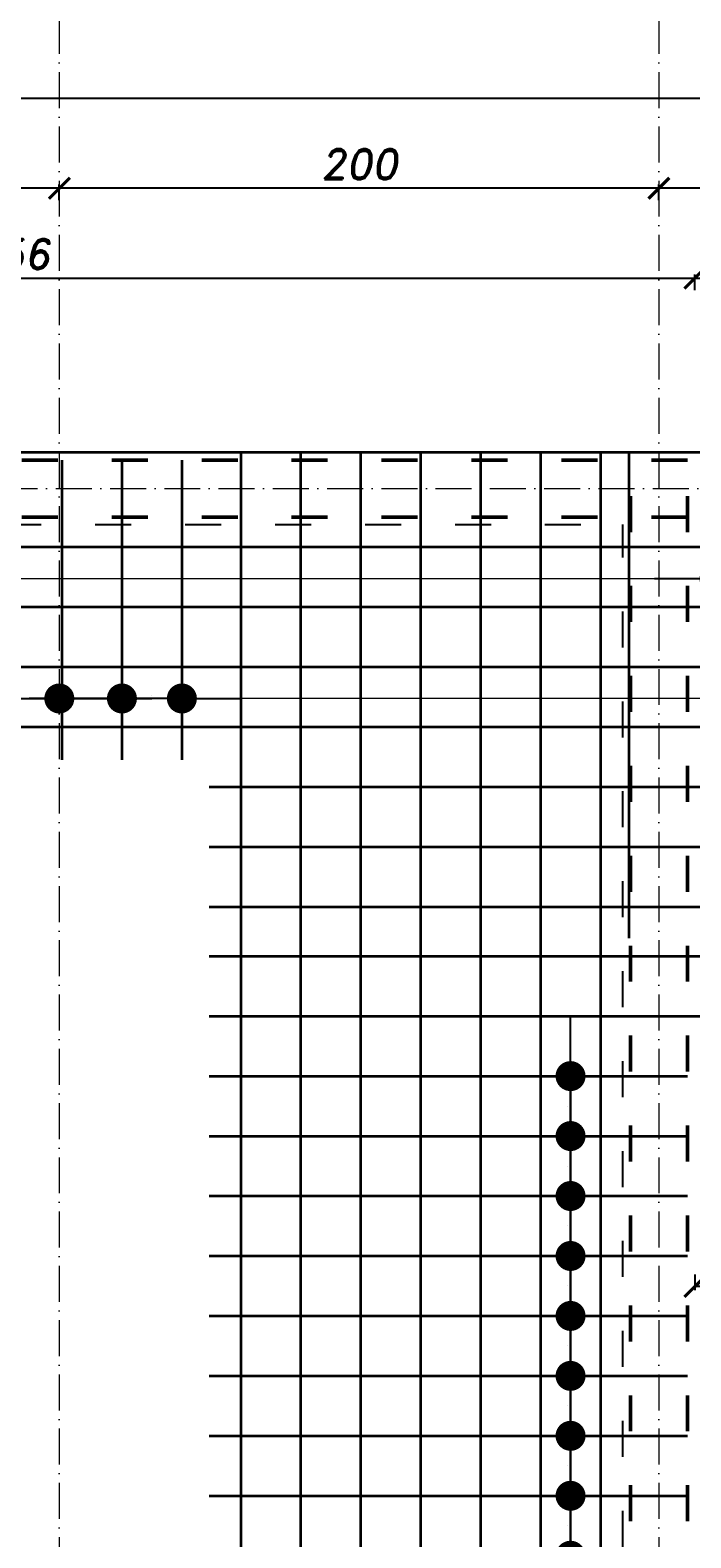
# Model space of a CAD drawing. Header units: millimetres. Extents: x 295948 to 312016, y 6878 to 18016.
# Tile 119 of 252: x 303649 to 303869, y 14421 to 14924. Entities that reach past the tile are written whole.
import ezdxf

# ---------------------------------------------------------------- set-up
doc = ezdxf.new("R2010")
doc.units = ezdxf.units.MM
doc.linetypes.add('ACAD_ISO03W100', pattern=[30, 12, -18])
doc.linetypes.add('ACAD_ISO10W100', pattern=[18, 12, -3, 0, -3])
for name, color, linetype, lineweight in [('konstrukcja', 3, 'Continuous', 35), ('konstrukcja wymiary', 1, 'Continuous', 13), ('osie', 5, 'ACAD_ISO10W100', 13), ('zbrojenie', 4, 'Continuous', 50), ('zbrojenie płyty', 141, 'Continuous', 35)]:
    doc.layers.add(name, color=color, linetype=linetype, lineweight=lineweight)
doc.layers.add('przerywane', color=6, linetype='ACAD_ISO03W100')
doc.styles.add('KONSTRUKCJA', font='romand.shx', dxfattribs={"oblique": 10})
doc.styles.get("Standard").update_dxf_attribs({"font": 'romand.shx', "oblique": 10})
doc.dimstyles.new('150', dxfattribs={"dimtxt": 10, "dimasz": 7, "dimexe": 1.25, "dimexo": 0.625, "dimgap": 3, "dimtad": 1, "dimdec": 0, "dimrnd": 0.5, "dimtxsty": 'KONSTRUKCJA', "dimblk": 'ARCHTICK', "dimcen": 2.5, "dimadec": 0, "dimazin": 0, "dimtfac": 1, "dimtdec": 0, "dimtix": 1, "dimtmove": 0, "dimatfit": 3, "dimfxl": 4, "dimfxlon": 1, "dimarcsym": 0})
doc.dimstyles.new('kropki', dxfattribs={"dimtxt": 0.001, "dimasz": 10, "dimexe": 1.25, "dimexo": 0.625, "dimgap": 1, "dimtad": 1, "dimtxsty": 'Standard', "dimblk": 'DOT', "dimcen": 2.5, "dimadec": 0, "dimazin": 0, "dimtfac": 1, "dimtmove": 0, "dimatfit": 3, "dimfxl": 1, "dimfxlon": 1, "dimarcsym": 0})

# ---------------------------------------------------------------- blocks, each defined once
blk = doc.blocks.new('_ArchTick')
at = {"color": 0, "linetype": 'ByBlock', "lineweight": 13, "const_width": 0.15}
blk.add_lwpolyline([(-0.5, -0.5), (0.5, 0.5)], dxfattribs=at)
blk = doc.blocks.new('*D128')
at = {"layer": 'Defpoints', "color": 0, "transparency": 16777216}
for p in [(303870.63, 14841.47), (303870.63, 14592.3), (303414.63, 14465.3)]:
    blk.add_point(p, dxfattribs=at)
at = {"layer": 'konstrukcja wymiary', "color": 0, "lineweight": -2, "transparency": 16777216}
for p, q in [((303414.63, 14837.47), (303414.63, 14842.72)), ((303870.63, 14837.47), (303870.63, 14842.72)), ((303414.63, 14841.47), (303870.63, 14841.47))]:
    blk.add_line(p, q, dxfattribs=at)
at = {"layer": 'konstrukcja wymiary', "color": 0, "lineweight": -2, "transparency": 16777216, "xscale": 7, "yscale": 7, "zscale": 7, "rotation": 180}
blk.add_blockref('_ArchTick', (303414.63, 14841.47), dxfattribs=at)
at = {"layer": 'konstrukcja wymiary', "color": 0, "lineweight": -2, "transparency": 16777216, "xscale": 7, "yscale": 7, "zscale": 7}
blk.add_blockref('_ArchTick', (303870.63, 14841.47), dxfattribs=at)
at = {"layer": 'konstrukcja wymiary', "color": 0, "transparency": 16777216, "insert": (303642.63, 14849.47), "char_height": 10, "attachment_point": 5, "style": 'KONSTRUKCJA'}
blk.add_mtext('456', dxfattribs=at)
blk = doc.blocks.new('*D129')
at = {"layer": 'Defpoints', "color": 0, "transparency": 16777216}
for p in [(304134.63, 14841.47), (303870.63, 14592.3), (304134.63, 14592.3)]:
    blk.add_point(p, dxfattribs=at)
at = {"layer": 'konstrukcja wymiary', "color": 0, "lineweight": -2, "transparency": 16777216}
for p, q in [((303870.63, 14837.47), (303870.63, 14842.72)), ((304134.63, 14837.47), (304134.63, 14842.72)), ((303870.63, 14841.47), (304134.63, 14841.47))]:
    blk.add_line(p, q, dxfattribs=at)
at = {"layer": 'konstrukcja wymiary', "color": 0, "lineweight": -2, "transparency": 16777216, "xscale": 7, "yscale": 7, "zscale": 7, "rotation": 180}
blk.add_blockref('_ArchTick', (303870.63, 14841.47), dxfattribs=at)
at = {"layer": 'konstrukcja wymiary', "color": 0, "lineweight": -2, "transparency": 16777216, "xscale": 7, "yscale": 7, "zscale": 7}
blk.add_blockref('_ArchTick', (304134.63, 14841.47), dxfattribs=at)
at = {"layer": 'konstrukcja wymiary', "color": 0, "transparency": 16777216, "insert": (304002.63, 14849.47), "char_height": 10, "attachment_point": 5, "style": 'KONSTRUKCJA'}
blk.add_mtext('264', dxfattribs=at)
blk = doc.blocks.new('*D123')
at = {"layer": 'Defpoints', "color": 0, "transparency": 16777216}
for p in [(303858.63, 14871.47), (303858.63, 14575.88), (304278.63, 14575.88)]:
    blk.add_point(p, dxfattribs=at)
at = {"layer": 'konstrukcja wymiary', "color": 0, "lineweight": -2, "transparency": 16777216}
for p, q in [((303858.63, 14867.47), (303858.63, 14872.72)), ((304278.63, 14867.47), (304278.63, 14872.72)), ((304278.63, 14871.47), (303858.63, 14871.47))]:
    blk.add_line(p, q, dxfattribs=at)
at = {"layer": 'konstrukcja wymiary', "color": 0, "lineweight": -2, "transparency": 16777216, "xscale": 7, "yscale": 7, "zscale": 7, "rotation": 180}
blk.add_blockref('_ArchTick', (303858.63, 14871.47), dxfattribs=at)
at = {"layer": 'konstrukcja wymiary', "color": 0, "lineweight": -2, "transparency": 16777216, "xscale": 7, "yscale": 7, "zscale": 7}
blk.add_blockref('_ArchTick', (304278.63, 14871.47), dxfattribs=at)
at = {"layer": 'konstrukcja wymiary', "color": 0, "transparency": 16777216, "insert": (304068.63, 14879.47), "char_height": 10, "attachment_point": 5, "style": 'KONSTRUKCJA'}
blk.add_mtext('420', dxfattribs=at)
blk = doc.blocks.new('*D124')
at = {"layer": 'Defpoints', "color": 0, "transparency": 16777216}
for p in [(303658.63, 14871.47), (303658.63, 14575.88), (303858.63, 14575.88)]:
    blk.add_point(p, dxfattribs=at)
at = {"layer": 'konstrukcja wymiary', "color": 0, "lineweight": -2, "transparency": 16777216}
for p, q in [((303658.63, 14867.47), (303658.63, 14872.72)), ((303858.63, 14867.47), (303858.63, 14872.72)), ((303858.63, 14871.47), (303658.63, 14871.47))]:
    blk.add_line(p, q, dxfattribs=at)
at = {"layer": 'konstrukcja wymiary', "color": 0, "lineweight": -2, "transparency": 16777216, "xscale": 7, "yscale": 7, "zscale": 7, "rotation": 180}
blk.add_blockref('_ArchTick', (303658.63, 14871.47), dxfattribs=at)
at = {"layer": 'konstrukcja wymiary', "color": 0, "lineweight": -2, "transparency": 16777216, "xscale": 7, "yscale": 7, "zscale": 7}
blk.add_blockref('_ArchTick', (303858.63, 14871.47), dxfattribs=at)
at = {"layer": 'konstrukcja wymiary', "color": 0, "transparency": 16777216, "insert": (303758.63, 14879.47), "char_height": 10, "attachment_point": 5, "style": 'KONSTRUKCJA'}
blk.add_mtext('200', dxfattribs=at)
blk = doc.blocks.new('*D125')
at = {"layer": 'Defpoints', "color": 0, "transparency": 16777216}
for p in [(303238.63, 14871.47), (303238.63, 14575.88), (303658.63, 14575.88)]:
    blk.add_point(p, dxfattribs=at)
at = {"layer": 'konstrukcja wymiary', "color": 0, "lineweight": -2, "transparency": 16777216}
for p, q in [((303238.63, 14867.47), (303238.63, 14872.72)), ((303658.63, 14867.47), (303658.63, 14872.72)), ((303658.63, 14871.47), (303238.63, 14871.47))]:
    blk.add_line(p, q, dxfattribs=at)
at = {"layer": 'konstrukcja wymiary', "color": 0, "lineweight": -2, "transparency": 16777216, "xscale": 7, "yscale": 7, "zscale": 7, "rotation": 180}
blk.add_blockref('_ArchTick', (303238.63, 14871.47), dxfattribs=at)
at = {"layer": 'konstrukcja wymiary', "color": 0, "lineweight": -2, "transparency": 16777216, "xscale": 7, "yscale": 7, "zscale": 7}
blk.add_blockref('_ArchTick', (303658.63, 14871.47), dxfattribs=at)
at = {"layer": 'konstrukcja wymiary', "color": 0, "transparency": 16777216, "insert": (303448.63, 14879.47), "char_height": 10, "attachment_point": 5, "style": 'KONSTRUKCJA'}
blk.add_mtext('420', dxfattribs=at)
blk = doc.blocks.new('*D138')
at = {"layer": 'Defpoints', "color": 0, "transparency": 16777216}
for p in [(303870.63, 14592.3), (304134.63, 14592.3), (303870.63, 14505.1)]:
    blk.add_point(p, dxfattribs=at)
at = {"layer": 'konstrukcja wymiary', "color": 0, "lineweight": -2, "transparency": 16777216}
for p, q in [((303870.63, 14509.1), (303870.63, 14503.85)), ((304134.63, 14505.1), (303870.63, 14505.1)), ((304134.63, 14509.1), (304134.63, 14503.85))]:
    blk.add_line(p, q, dxfattribs=at)
at = {"layer": 'konstrukcja wymiary', "color": 0, "lineweight": -2, "transparency": 16777216, "xscale": 7, "yscale": 7, "zscale": 7, "rotation": 180}
blk.add_blockref('_ArchTick', (303870.63, 14505.1), dxfattribs=at)
at = {"layer": 'konstrukcja wymiary', "color": 0, "lineweight": -2, "transparency": 16777216, "xscale": 7, "yscale": 7, "zscale": 7}
blk.add_blockref('_ArchTick', (304134.63, 14505.1), dxfattribs=at)
at = {"layer": 'konstrukcja wymiary', "color": 0, "transparency": 16777216, "insert": (304002.63, 14513.1), "char_height": 10, "attachment_point": 5, "style": 'KONSTRUKCJA'}
blk.add_mtext('264', dxfattribs=at)
blk = doc.blocks.new('_Dot')
at = {"color": 0, "linetype": 'ByBlock', "lineweight": -2}
blk.add_line((-0.5, 0), (-1, 0), dxfattribs=at)
at = {"color": 0, "linetype": 'ByBlock', "const_width": 0.5}
blk.add_lwpolyline([(-0.25, 0, 1), (0.25, 0, 1)], format="xyb", close=True, dxfattribs=at)
blk = doc.blocks.new('*D379')
at = {"layer": 'Defpoints', "color": 0, "transparency": 16777216}
for p in [(303819.13, 14575.3), (303819.13, 14555.3), (303829.16, 14555.3)]:
    blk.add_point(p, dxfattribs=at)
at = {"layer": 'konstrukcja wymiary', "color": 0, "lineweight": -2, "transparency": 16777216}
for p, q in [((303829.16, 14585.3), (303829.16, 14595.3)), ((303828.16, 14575.3), (303830.41, 14575.3)), ((303829.16, 14575.3), (303829.16, 14555.3)), ((303828.16, 14555.3), (303830.41, 14555.3)), ((303829.16, 14545.3), (303829.16, 14535.3))]:
    blk.add_line(p, q, dxfattribs=at)
at = {"layer": 'konstrukcja wymiary', "color": 0, "lineweight": -2, "transparency": 16777216, "xscale": 10, "yscale": 10, "zscale": 10}
for p, rotation in [((303829.16, 14575.3), 270), ((303829.16, 14555.3), 90)]:
    blk.add_blockref('_Dot', p, dxfattribs=dict(at, rotation=rotation))
at = {"layer": 'konstrukcja wymiary', "color": 0, "transparency": 16777216, "insert": (303828.16, 14565.3), "char_height": 0.001, "attachment_point": 5, "rotation": 90}
blk.add_mtext('20', dxfattribs=at)
blk = doc.blocks.new('*D380')
at = {"layer": 'Defpoints', "color": 0, "transparency": 16777216}
for p in [(303819.13, 14555.3), (303819.13, 14535.3), (303829.16, 14535.3)]:
    blk.add_point(p, dxfattribs=at)
at = {"layer": 'konstrukcja wymiary', "color": 0, "lineweight": -2, "transparency": 16777216}
for p, q in [((303829.16, 14565.3), (303829.16, 14575.3)), ((303828.16, 14555.3), (303830.41, 14555.3)), ((303829.16, 14555.3), (303829.16, 14535.3)), ((303828.16, 14535.3), (303830.41, 14535.3)), ((303829.16, 14525.3), (303829.16, 14515.3))]:
    blk.add_line(p, q, dxfattribs=at)
at = {"layer": 'konstrukcja wymiary', "color": 0, "lineweight": -2, "transparency": 16777216, "xscale": 10, "yscale": 10, "zscale": 10}
for p, rotation in [((303829.16, 14555.3), 270), ((303829.16, 14535.3), 90)]:
    blk.add_blockref('_Dot', p, dxfattribs=dict(at, rotation=rotation))
at = {"layer": 'konstrukcja wymiary', "color": 0, "transparency": 16777216, "insert": (303828.16, 14545.3), "char_height": 0.001, "attachment_point": 5, "rotation": 90}
blk.add_mtext('20', dxfattribs=at)
blk = doc.blocks.new('*D381')
at = {"layer": 'Defpoints', "color": 0, "transparency": 16777216}
for p in [(303819.13, 14535.3), (303819.13, 14515.3), (303829.16, 14515.3)]:
    blk.add_point(p, dxfattribs=at)
at = {"layer": 'konstrukcja wymiary', "color": 0, "lineweight": -2, "transparency": 16777216}
for p, q in [((303829.16, 14545.3), (303829.16, 14555.3)), ((303828.16, 14535.3), (303830.41, 14535.3)), ((303829.16, 14535.3), (303829.16, 14515.3)), ((303828.16, 14515.3), (303830.41, 14515.3)), ((303829.16, 14505.3), (303829.16, 14495.3))]:
    blk.add_line(p, q, dxfattribs=at)
at = {"layer": 'konstrukcja wymiary', "color": 0, "lineweight": -2, "transparency": 16777216, "xscale": 10, "yscale": 10, "zscale": 10}
for p, rotation in [((303829.16, 14535.3), 270), ((303829.16, 14515.3), 90)]:
    blk.add_blockref('_Dot', p, dxfattribs=dict(at, rotation=rotation))
at = {"layer": 'konstrukcja wymiary', "color": 0, "transparency": 16777216, "insert": (303828.16, 14525.3), "char_height": 0.001, "attachment_point": 5, "rotation": 90}
blk.add_mtext('20', dxfattribs=at)
blk = doc.blocks.new('*D382')
at = {"layer": 'Defpoints', "color": 0, "transparency": 16777216}
for p in [(303819.13, 14515.3), (303819.13, 14495.3), (303829.16, 14495.3)]:
    blk.add_point(p, dxfattribs=at)
at = {"layer": 'konstrukcja wymiary', "color": 0, "lineweight": -2, "transparency": 16777216}
for p, q in [((303829.16, 14525.3), (303829.16, 14535.3)), ((303828.16, 14515.3), (303830.41, 14515.3)), ((303829.16, 14515.3), (303829.16, 14495.3)), ((303828.16, 14495.3), (303830.41, 14495.3)), ((303829.16, 14485.3), (303829.16, 14475.3))]:
    blk.add_line(p, q, dxfattribs=at)
at = {"layer": 'konstrukcja wymiary', "color": 0, "lineweight": -2, "transparency": 16777216, "xscale": 10, "yscale": 10, "zscale": 10}
for p, rotation in [((303829.16, 14515.3), 270), ((303829.16, 14495.3), 90)]:
    blk.add_blockref('_Dot', p, dxfattribs=dict(at, rotation=rotation))
at = {"layer": 'konstrukcja wymiary', "color": 0, "transparency": 16777216, "insert": (303828.16, 14505.3), "char_height": 0.001, "attachment_point": 5, "rotation": 90}
blk.add_mtext('20', dxfattribs=at)
blk = doc.blocks.new('*D383')
at = {"layer": 'Defpoints', "color": 0, "transparency": 16777216}
for p in [(303819.13, 14495.3), (303819.13, 14475.3), (303829.16, 14475.3)]:
    blk.add_point(p, dxfattribs=at)
at = {"layer": 'konstrukcja wymiary', "color": 0, "lineweight": -2, "transparency": 16777216}
for p, q in [((303829.16, 14505.3), (303829.16, 14515.3)), ((303828.16, 14495.3), (303830.41, 14495.3)), ((303829.16, 14495.3), (303829.16, 14475.3)), ((303828.16, 14475.3), (303830.41, 14475.3)), ((303829.16, 14465.3), (303829.16, 14455.3))]:
    blk.add_line(p, q, dxfattribs=at)
at = {"layer": 'konstrukcja wymiary', "color": 0, "lineweight": -2, "transparency": 16777216, "xscale": 10, "yscale": 10, "zscale": 10}
for p, rotation in [((303829.16, 14495.3), 270), ((303829.16, 14475.3), 90)]:
    blk.add_blockref('_Dot', p, dxfattribs=dict(at, rotation=rotation))
at = {"layer": 'konstrukcja wymiary', "color": 0, "transparency": 16777216, "insert": (303828.16, 14485.3), "char_height": 0.001, "attachment_point": 5, "rotation": 90}
blk.add_mtext('20', dxfattribs=at)
blk = doc.blocks.new('*D384')
at = {"layer": 'Defpoints', "color": 0, "transparency": 16777216}
for p in [(303819.13, 14475.3), (303819.13, 14455.3), (303829.16, 14455.3)]:
    blk.add_point(p, dxfattribs=at)
at = {"layer": 'konstrukcja wymiary', "color": 0, "lineweight": -2, "transparency": 16777216}
for p, q in [((303829.16, 14485.3), (303829.16, 14495.3)), ((303828.16, 14475.3), (303830.41, 14475.3)), ((303829.16, 14475.3), (303829.16, 14455.3)), ((303828.16, 14455.3), (303830.41, 14455.3)), ((303829.16, 14445.3), (303829.16, 14435.3))]:
    blk.add_line(p, q, dxfattribs=at)
at = {"layer": 'konstrukcja wymiary', "color": 0, "lineweight": -2, "transparency": 16777216, "xscale": 10, "yscale": 10, "zscale": 10}
for p, rotation in [((303829.16, 14475.3), 270), ((303829.16, 14455.3), 90)]:
    blk.add_blockref('_Dot', p, dxfattribs=dict(at, rotation=rotation))
at = {"layer": 'konstrukcja wymiary', "color": 0, "transparency": 16777216, "insert": (303828.16, 14465.3), "char_height": 0.001, "attachment_point": 5, "rotation": 90}
blk.add_mtext('20', dxfattribs=at)
blk = doc.blocks.new('*D385')
at = {"layer": 'Defpoints', "color": 0, "transparency": 16777216}
for p in [(303819.13, 14455.3), (303819.13, 14435.3), (303829.16, 14435.3)]:
    blk.add_point(p, dxfattribs=at)
at = {"layer": 'konstrukcja wymiary', "color": 0, "lineweight": -2, "transparency": 16777216}
for p, q in [((303829.16, 14465.3), (303829.16, 14475.3)), ((303828.16, 14455.3), (303830.41, 14455.3)), ((303829.16, 14455.3), (303829.16, 14435.3)), ((303828.16, 14435.3), (303830.41, 14435.3)), ((303829.16, 14425.3), (303829.16, 14415.3))]:
    blk.add_line(p, q, dxfattribs=at)
at = {"layer": 'konstrukcja wymiary', "color": 0, "lineweight": -2, "transparency": 16777216, "xscale": 10, "yscale": 10, "zscale": 10}
for p, rotation in [((303829.16, 14455.3), 270), ((303829.16, 14435.3), 90)]:
    blk.add_blockref('_Dot', p, dxfattribs=dict(at, rotation=rotation))
at = {"layer": 'konstrukcja wymiary', "color": 0, "transparency": 16777216, "insert": (303828.16, 14445.3), "char_height": 0.001, "attachment_point": 5, "rotation": 90}
blk.add_mtext('20', dxfattribs=at)
blk = doc.blocks.new('*D386')
at = {"layer": 'Defpoints', "color": 0, "transparency": 16777216}
for p in [(303819.13, 14435.3), (303819.13, 14415.3), (303829.16, 14415.3)]:
    blk.add_point(p, dxfattribs=at)
at = {"layer": 'konstrukcja wymiary', "color": 0, "lineweight": -2, "transparency": 16777216}
for p, q in [((303829.16, 14445.3), (303829.16, 14455.3)), ((303828.16, 14435.3), (303830.41, 14435.3)), ((303829.16, 14435.3), (303829.16, 14415.3)), ((303828.16, 14415.3), (303830.41, 14415.3)), ((303829.16, 14405.3), (303829.16, 14395.3))]:
    blk.add_line(p, q, dxfattribs=at)
at = {"layer": 'konstrukcja wymiary', "color": 0, "lineweight": -2, "transparency": 16777216, "xscale": 10, "yscale": 10, "zscale": 10}
for p, rotation in [((303829.16, 14435.3), 270), ((303829.16, 14415.3), 90)]:
    blk.add_blockref('_Dot', p, dxfattribs=dict(at, rotation=rotation))
at = {"layer": 'konstrukcja wymiary', "color": 0, "transparency": 16777216, "insert": (303828.16, 14425.3), "char_height": 0.001, "attachment_point": 5, "rotation": 90}
blk.add_mtext('20', dxfattribs=at)
blk = doc.blocks.new('*D387')
at = {"layer": 'Defpoints', "color": 0, "transparency": 16777216}
for p in [(303819.13, 14415.3), (303819.13, 14395.3), (303829.16, 14395.3)]:
    blk.add_point(p, dxfattribs=at)
at = {"layer": 'konstrukcja wymiary', "color": 0, "lineweight": -2, "transparency": 16777216}
for p, q in [((303829.16, 14425.3), (303829.16, 14435.3)), ((303828.16, 14415.3), (303830.41, 14415.3)), ((303829.16, 14415.3), (303829.16, 14395.3)), ((303828.16, 14395.3), (303830.41, 14395.3)), ((303829.16, 14385.3), (303829.16, 14375.3))]:
    blk.add_line(p, q, dxfattribs=at)
at = {"layer": 'konstrukcja wymiary', "color": 0, "lineweight": -2, "transparency": 16777216, "xscale": 10, "yscale": 10, "zscale": 10}
for p, rotation in [((303829.16, 14415.3), 270), ((303829.16, 14395.3), 90)]:
    blk.add_blockref('_Dot', p, dxfattribs=dict(at, rotation=rotation))
at = {"layer": 'konstrukcja wymiary', "color": 0, "transparency": 16777216, "insert": (303828.16, 14405.3), "char_height": 0.001, "attachment_point": 5, "rotation": 90}
blk.add_mtext('20', dxfattribs=at)
blk = doc.blocks.new('*D441')
at = {"layer": 'Defpoints', "color": 0, "transparency": 16777216}
for p in [(303897.19, 14741.17), (303877.19, 14731.8), (303897.19, 14731.8)]:
    blk.add_point(p, dxfattribs=at)
at = {"layer": 'konstrukcja wymiary', "color": 0, "lineweight": -2, "transparency": 16777216}
for p, q in [((303877.19, 14740.17), (303877.19, 14742.42)), ((303897.19, 14740.17), (303897.19, 14742.42)), ((303867.19, 14741.17), (303857.19, 14741.17)), ((303877.19, 14741.17), (303897.19, 14741.17)), ((303907.19, 14741.17), (303917.19, 14741.17))]:
    blk.add_line(p, q, dxfattribs=at)
at = {"layer": 'konstrukcja wymiary', "color": 0, "lineweight": -2, "transparency": 16777216, "xscale": 10, "yscale": 10, "zscale": 10}
blk.add_blockref('_Dot', (303877.19, 14741.17), dxfattribs=at)
at = {"layer": 'konstrukcja wymiary', "color": 0, "lineweight": -2, "transparency": 16777216, "xscale": 10, "yscale": 10, "zscale": 10, "rotation": 180}
blk.add_blockref('_Dot', (303897.19, 14741.17), dxfattribs=at)
at = {"layer": 'konstrukcja wymiary', "color": 0, "transparency": 16777216, "insert": (303887.19, 14742.17), "char_height": 0.001, "attachment_point": 5}
blk.add_mtext('20', dxfattribs=at)
blk = doc.blocks.new('*D1572')
at = {"layer": 'Defpoints', "color": 0, "transparency": 16777216}
for p in [(303226.63, 14901.47), (303226.63, 14783.3), (305010.63, 14783.3)]:
    blk.add_point(p, dxfattribs=at)
at = {"layer": 'konstrukcja wymiary', "color": 0, "lineweight": -2, "transparency": 16777216}
for p, q in [((303226.63, 14897.47), (303226.63, 14902.72)), ((305010.63, 14897.47), (305010.63, 14902.72)), ((305010.63, 14901.47), (303226.63, 14901.47))]:
    blk.add_line(p, q, dxfattribs=at)
at = {"layer": 'konstrukcja wymiary', "color": 0, "lineweight": -2, "transparency": 16777216, "xscale": 7, "yscale": 7, "zscale": 7, "rotation": 180}
blk.add_blockref('_ArchTick', (303226.63, 14901.47), dxfattribs=at)
at = {"layer": 'konstrukcja wymiary', "color": 0, "lineweight": -2, "transparency": 16777216, "xscale": 7, "yscale": 7, "zscale": 7}
blk.add_blockref('_ArchTick', (305010.63, 14901.47), dxfattribs=at)
at = {"layer": 'konstrukcja wymiary', "color": 0, "transparency": 16777216, "insert": (304118.63, 14909.47), "char_height": 10, "attachment_point": 5, "style": 'KONSTRUKCJA'}
blk.add_mtext('1784', dxfattribs=at)
blk = doc.blocks.new('*D1597')
at = {"layer": 'Defpoints', "color": 0, "transparency": 16777216}
for p in [(303619.52, 14701.27), (303619.52, 14691.8), (303639.52, 14691.8)]:
    blk.add_point(p, dxfattribs=at)
at = {"layer": 'konstrukcja wymiary', "color": 0, "lineweight": -2, "transparency": 16777216}
for p, q in [((303609.52, 14701.27), (303599.52, 14701.27)), ((303619.52, 14700.27), (303619.52, 14702.52)), ((303639.52, 14701.27), (303619.52, 14701.27)), ((303639.52, 14700.27), (303639.52, 14702.52)), ((303649.52, 14701.27), (303659.52, 14701.27))]:
    blk.add_line(p, q, dxfattribs=at)
at = {"layer": 'konstrukcja wymiary', "color": 0, "lineweight": -2, "transparency": 16777216, "xscale": 10, "yscale": 10, "zscale": 10}
blk.add_blockref('_Dot', (303619.52, 14701.27), dxfattribs=at)
at = {"layer": 'konstrukcja wymiary', "color": 0, "lineweight": -2, "transparency": 16777216, "xscale": 10, "yscale": 10, "zscale": 10, "rotation": 180}
blk.add_blockref('_Dot', (303639.52, 14701.27), dxfattribs=at)
at = {"layer": 'konstrukcja wymiary', "color": 0, "transparency": 16777216, "insert": (303629.52, 14702.27), "char_height": 0.001, "attachment_point": 5}
blk.add_mtext('20', dxfattribs=at)
blk = doc.blocks.new('*D1590')
at = {"layer": 'Defpoints', "color": 0, "transparency": 16777216}
for p in [(303658.63, 14701.27), (303619.52, 14691.8), (303658.63, 14691.8)]:
    blk.add_point(p, dxfattribs=at)
at = {"layer": 'konstrukcja wymiary', "color": 0, "lineweight": -2, "transparency": 16777216}
for p, q in [((303619.52, 14700.27), (303619.52, 14702.52)), ((303629.52, 14701.27), (303648.63, 14701.27)), ((303658.63, 14700.27), (303658.63, 14702.52))]:
    blk.add_line(p, q, dxfattribs=at)
at = {"layer": 'konstrukcja wymiary', "color": 0, "lineweight": -2, "transparency": 16777216, "xscale": 10, "yscale": 10, "zscale": 10, "rotation": 180}
blk.add_blockref('_Dot', (303619.52, 14701.27), dxfattribs=at)
at = {"layer": 'konstrukcja wymiary', "color": 0, "lineweight": -2, "transparency": 16777216, "xscale": 10, "yscale": 10, "zscale": 10}
blk.add_blockref('_Dot', (303658.63, 14701.27), dxfattribs=at)
at = {"layer": 'konstrukcja wymiary', "color": 0, "transparency": 16777216, "insert": (303639.07, 14702.27), "char_height": 0.001, "attachment_point": 5}
blk.add_mtext('39,11', dxfattribs=at)
blk = doc.blocks.new('*D1591')
at = {"layer": 'Defpoints', "color": 0, "transparency": 16777216}
for p in [(303699.52, 14701.27), (303658.63, 14691.8), (303699.52, 14691.8)]:
    blk.add_point(p, dxfattribs=at)
at = {"layer": 'konstrukcja wymiary', "color": 0, "lineweight": -2, "transparency": 16777216}
for p, q in [((303658.63, 14700.27), (303658.63, 14702.52)), ((303668.63, 14701.27), (303689.52, 14701.27)), ((303699.52, 14700.27), (303699.52, 14702.52))]:
    blk.add_line(p, q, dxfattribs=at)
at = {"layer": 'konstrukcja wymiary', "color": 0, "lineweight": -2, "transparency": 16777216, "xscale": 10, "yscale": 10, "zscale": 10, "rotation": 180}
blk.add_blockref('_Dot', (303658.63, 14701.27), dxfattribs=at)
at = {"layer": 'konstrukcja wymiary', "color": 0, "lineweight": -2, "transparency": 16777216, "xscale": 10, "yscale": 10, "zscale": 10}
blk.add_blockref('_Dot', (303699.52, 14701.27), dxfattribs=at)
at = {"layer": 'konstrukcja wymiary', "color": 0, "transparency": 16777216, "insert": (303679.07, 14702.27), "char_height": 0.001, "attachment_point": 5}
blk.add_mtext('40,89', dxfattribs=at)
blk = doc.blocks.new('*D1592')
at = {"layer": 'Defpoints', "color": 0, "transparency": 16777216}
for p in [(303679.52, 14701.27), (303679.52, 14691.8), (303699.52, 14691.8)]:
    blk.add_point(p, dxfattribs=at)
at = {"layer": 'konstrukcja wymiary', "color": 0, "lineweight": -2, "transparency": 16777216}
for p, q in [((303669.52, 14701.27), (303659.52, 14701.27)), ((303679.52, 14700.27), (303679.52, 14702.52)), ((303699.52, 14701.27), (303679.52, 14701.27)), ((303699.52, 14700.27), (303699.52, 14702.52)), ((303709.52, 14701.27), (303719.52, 14701.27))]:
    blk.add_line(p, q, dxfattribs=at)
at = {"layer": 'konstrukcja wymiary', "color": 0, "lineweight": -2, "transparency": 16777216, "xscale": 10, "yscale": 10, "zscale": 10}
blk.add_blockref('_Dot', (303679.52, 14701.27), dxfattribs=at)
at = {"layer": 'konstrukcja wymiary', "color": 0, "lineweight": -2, "transparency": 16777216, "xscale": 10, "yscale": 10, "zscale": 10, "rotation": 180}
blk.add_blockref('_Dot', (303699.52, 14701.27), dxfattribs=at)
at = {"layer": 'konstrukcja wymiary', "color": 0, "transparency": 16777216, "insert": (303689.52, 14702.27), "char_height": 0.001, "attachment_point": 5}
blk.add_mtext('20', dxfattribs=at)

msp = doc.modelspace()

# ---------------------------------------------------------------- linework, layer by layer
at = {"layer": 'konstrukcja'}
msp.add_line((305010.631, 14783.305), (303226.631, 14783.305), dxfattribs=at)
at = {"layer": 'konstrukcja wymiary'}
for p, q in [((303867.189, 14741.169), (303154.911, 14741.169)), ((304550.244, 14701.272), (303151.853, 14701.272))]:
    msp.add_line(p, q, dxfattribs=at)
at = {"layer": 'osie'}
for p, q in [((303658.631, 14946.397), (303658.631, 14048.413)), ((303858.631, 14946.397), (303858.631, 14048.413)), ((303023.963, 14771.305), (305028.683, 14771.305))]:
    msp.add_line(p, q, dxfattribs=at)
at = {"layer": 'przerywane'}
for p, q in [((304326.631, 14783.305), (303670.631, 14783.305)), ((303250.631, 14759.305), (303846.631, 14759.305)), ((303846.631, 14148.305), (303846.631, 14759.305))]:
    msp.add_line(p, q, dxfattribs=at)
at = {"layer": 'zbrojenie', "linetype": 'ACAD_ISO03W100'}
for p, q in [((305008.131, 14780.805), (303229.131, 14780.805)), ((303849.131, 14126.805), (303849.131, 14780.805)), ((303868.131, 14126.805), (303868.131, 14780.805)), ((305008.131, 14761.805), (303229.131, 14761.805))]:
    msp.add_line(p, q, dxfattribs=at)
at = {"layer": 'zbrojenie płyty'}
for p, q in [((303719.131, 14783.305), (303719.131, 14126.805)), ((303739.131, 14783.305), (303739.131, 14126.805)), ((303759.131, 14783.305), (303759.131, 14126.805)), ((303779.131, 14783.305), (303779.131, 14126.805)), ((303799.131, 14783.305), (303799.131, 14126.805)), ((303819.131, 14783.305), (303819.131, 14126.805)), ((303839.131, 14783.305), (303839.131, 14126.805)), ((303848.631, 14783.305), (303848.631, 14621.305)), ((303659.518, 14780.805), (303659.518, 14680.805)), ((303679.518, 14780.805), (303679.518, 14680.805)), ((303699.518, 14780.805), (303699.518, 14680.805)), ((303231.131, 14751.805), (304150.631, 14751.805)), ((303231.131, 14731.805), (304150.631, 14731.805)), ((303231.131, 14711.805), (304150.631, 14711.805)), ((303231.131, 14691.805), (304150.631, 14691.805)), ((303708.631, 14671.805), (304528.631, 14671.805)), ((303708.631, 14651.805), (304528.631, 14651.805)), ((303708.631, 14631.805), (304528.631, 14631.805)), ((303708.631, 14615.305), (304528.631, 14615.305)), ((303708.631, 14595.305), (304528.631, 14595.305)), ((303708.631, 14575.305), (303868.131, 14575.305)), ((303708.631, 14555.305), (303868.131, 14555.305)), ((303708.631, 14535.305), (303868.131, 14535.305)), ((303708.631, 14515.305), (303868.131, 14515.305)), ((303708.631, 14495.305), (303868.131, 14495.305)), ((303708.631, 14475.305), (303868.131, 14475.305)), ((303708.631, 14455.305), (303868.131, 14455.305)), ((303708.631, 14435.305), (303868.131, 14435.305))]:
    msp.add_line(p, q, dxfattribs=at)

# ---------------------------------------------------------------- dimensions: what is measured, and where the dimension line sits
at = {"layer": 'konstrukcja wymiary'}
for base, p1, p2, dimstyle, picture, middle in [((303226.631, 14901.472), (305010.631, 14783.305), (303226.631, 14783.305), '150', '*D1572', (304118.631, 14909.472)), ((303238.631, 14871.472), (303658.631, 14575.876), (303238.631, 14575.876), '150', '*D125', (303448.631, 14879.472)), ((303658.631, 14871.472), (303858.631, 14575.876), (303658.631, 14575.876), '150', '*D124', (303758.631, 14879.472)), ((303858.631, 14871.472), (304278.631, 14575.876), (303858.631, 14575.876), '150', '*D123', (304068.631, 14879.472)), ((303870.631, 14841.472), (303414.631, 14465.305), (303870.631, 14592.305), '150', '*D128', (303642.631, 14849.472)), ((304134.631, 14841.472), (303870.631, 14592.305), (304134.631, 14592.305), '150', '*D129', (304002.631, 14849.472)), ((303619.518, 14701.272), (303639.518, 14691.805), (303619.518, 14691.805), 'kropki', '*D1597', (303629.518, 14702.272)), ((303658.631, 14701.272), (303619.518, 14691.805), (303658.631, 14691.805), 'kropki', '*D1590', (303639.074, 14702.272)), ((303699.518, 14701.272), (303658.631, 14691.805), (303699.518, 14691.805), 'kropki', '*D1591', (303679.074, 14702.272)), ((303679.518, 14701.272), (303699.518, 14691.805), (303679.518, 14691.805), 'kropki', '*D1592', (303689.518, 14702.272))]:
    dim = msp.add_linear_dim(base=base, p1=p1, p2=p2, dimstyle=dimstyle, override={"dimtmove": 1}, dxfattribs=at)
    dim.commit()
    dim.dimension.update_dxf_attribs({"geometry": picture, "text_midpoint": middle})
for base, p1, p2, dimstyle, picture, middle in [((303897.189, 14741.169), (303877.189, 14731.805), (303897.189, 14731.805), 'kropki', '*D441', (303887.189, 14742.17)), ((303870.631, 14505.101), (304134.631, 14592.305), (303870.631, 14592.305), '150', '*D138', (304002.631, 14513.101))]:
    dim = msp.add_linear_dim(base=base, p1=p1, p2=p2, dimstyle=dimstyle, dxfattribs=at)
    dim.commit()
    dim.dimension.update_dxf_attribs({"geometry": picture, "text_midpoint": middle})
dim = msp.add_linear_dim(base=(303829.159, 14555.305), p1=(303819.131, 14575.305), p2=(303819.131, 14555.305), angle=90, dimstyle='kropki', dxfattribs=at)
dim.commit()
dim.dimension.update_dxf_attribs({"geometry": '*D379', "text_midpoint": (303828.158, 14565.305)})
for base, p1, p2, picture, middle in [((303829.159, 14535.305), (303819.131, 14555.305), (303819.131, 14535.305), '*D380', (303828.158, 14545.305)), ((303829.159, 14515.305), (303819.131, 14535.305), (303819.131, 14515.305), '*D381', (303828.158, 14525.305)), ((303829.159, 14495.305), (303819.131, 14515.305), (303819.131, 14495.305), '*D382', (303828.158, 14505.305)), ((303829.159, 14475.305), (303819.131, 14495.305), (303819.131, 14475.305), '*D383', (303828.158, 14485.305)), ((303829.159, 14455.305), (303819.131, 14475.305), (303819.131, 14455.305), '*D384', (303828.158, 14465.305)), ((303829.159, 14435.305), (303819.131, 14455.305), (303819.131, 14435.305), '*D385', (303828.158, 14445.305)), ((303829.159, 14415.305), (303819.131, 14435.305), (303819.131, 14415.305), '*D386', (303828.158, 14425.305)), ((303829.159, 14395.305), (303819.131, 14415.305), (303819.131, 14395.305), '*D387', (303828.158, 14405.305))]:
    dim = msp.add_linear_dim(base=base, p1=p1, p2=p2, angle=90, dimstyle='kropki', override={"dimtmove": 1}, dxfattribs=at)
    dim.commit()
    dim.dimension.update_dxf_attribs({"geometry": picture, "text_midpoint": middle})

doc.saveas('drawing.dxf')
